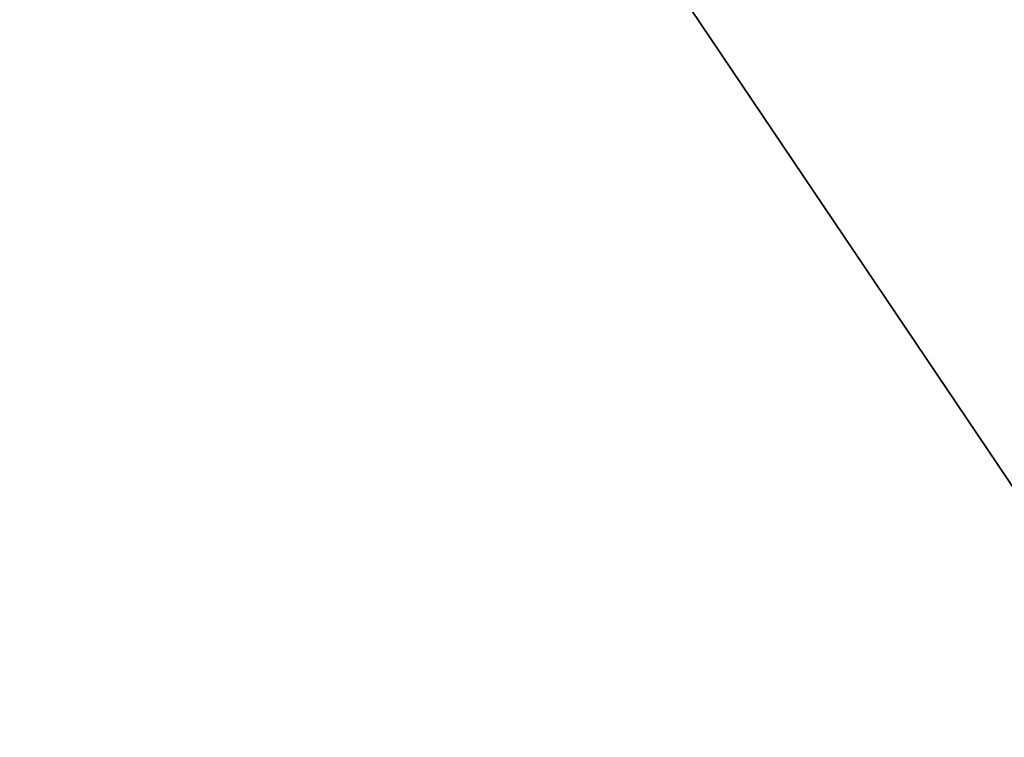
# Model space of a CAD drawing. Header units: millimetres. Extents: x 45 to 395, y 46 to 411.
# Tile 163 of 256: x 127.455 to 128.819, y 131.927 to 132.921. Entities that reach past the tile are written whole.
import ezdxf

# ---------------------------------------------------------------- set-up
doc = ezdxf.new("R2010")
doc.units = ezdxf.units.MM
doc.header["$LTSCALE"] = 25.4
doc.layers.get('0').update_dxf_attribs({"true_color": 0xff5454})

# ---------------------------------------------------------------- blocks, each defined once
blk = doc.blocks.new('HERMANOS-III-8030.STL')
at = {"color": 250, "true_color": 0x262626}
mesh = blk.add_polyface(dxfattribs=at)
corners = [(128.3183, 135.8971, 47.2457), (116.7499, 134.4809, 28.0591), (118.7115, 130.3819, 28.0591), (127.0714, 138.5027, 47.2457)]
mesh.append_faces([[corners[k] for k in face] for face in [(0, 1, 2), (1, 0, 3)]], dxfattribs={"vtx0": -1, "color": 250})
at = {"color": 44, "true_color": 0x92621c}
mesh = blk.add_polyface(dxfattribs=at)
corners = [(126.4985, 135.7342, 41.7495), (129.0365, 131.9687, 131.7495), (129.0365, 131.9687, 41.7495), (126.4985, 135.7342, 131.7495)]
mesh.append_faces([[corners[k] for k in face] for face in [(0, 1, 2), (1, 0, 3)]], dxfattribs={"vtx0": -1, "color": 44})
mesh = blk.add_polyface(dxfattribs=at)
corners = [(125.5628, 134.3234, 131.7495), (128.3171, 130.5103, 41.7495), (128.3171, 130.5103, 131.7495), (125.5628, 134.3234, 41.7495)]
mesh.append_faces([[corners[k] for k in face] for face in [(0, 1, 2), (1, 0, 3)]], dxfattribs={"vtx0": -1, "color": 44})

msp = doc.modelspace()

# ---------------------------------------------------------------- block references
at = {"color": 0}
msp.add_blockref('HERMANOS-III-8030.STL', (0, 0), dxfattribs=at)

doc.saveas('drawing.dxf')
